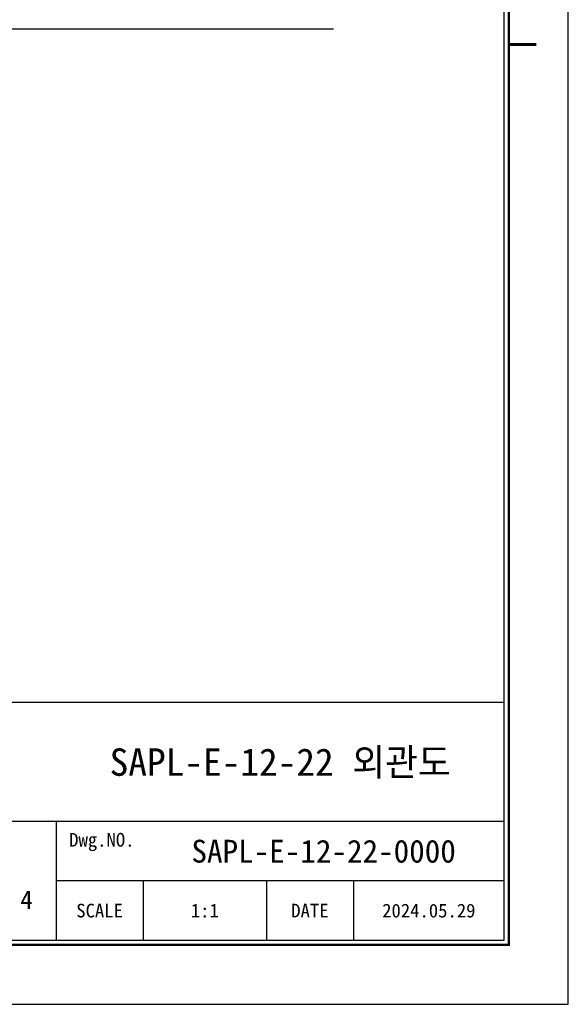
# Model space of a CAD drawing. Header units: millimetres. Extents: x 6797 to 6975, y -766 to -640.
# Tile 2 of 3: x 6939 to 6975, y -766 to -701. Entities that reach past the tile are written whole.
import ezdxf
from ezdxf.enums import TextEntityAlignment as Align

# ---------------------------------------------------------------- set-up
doc = ezdxf.new("R2010")
doc.units = ezdxf.units.MM
doc.header["$LTSCALE"] = 5
doc.layers.add('가는실선', color=1, linetype='Continuous')
doc.layers.add('외형선', color=3, linetype='Continuous')
doc.styles.add('H', font='txt')
doc.dimstyles.new('1', dxfattribs={"dimtxt": 2, "dimasz": 1.5, "dimexe": 1, "dimexo": 1, "dimgap": 0.6, "dimtad": 1, "dimdec": 3, "dimdsep": 46, "dimtxsty": 'H', "dimcen": 2.5, "dimclrd": 1, "dimclre": 1, "dimclrt": 3, "dimazin": 2, "dimtfac": 1, "dimtdec": 3, "dimtmove": 0, "dimatfit": 3, "dimfxl": 1, "dimtzin": 0, "dimarcsym": 0})

# ---------------------------------------------------------------- blocks, each defined once
blk = doc.blocks.new('A4도각')
at = {"layer": '가는실선'}
for p, q in [((290, 20), (186, 20)), ((241, 20), (241, 7)), ((290, 13.5), (241, 13.5)), ((250.5, 13.5), (250.5, 7)), ((264, 13.5), (264, 7)), ((273.5, 13.5), (273.5, 7))]:
    blk.add_line(p, q, dxfattribs=at)
at = {"layer": '외형선'}
blk.add_line((290, 33), (160, 33), dxfattribs=at)
at = {"layer": '외형선', "color": 0}
blk.add_lwpolyline([(297, 210), (0, 210), (0, 0), (297, 0)], close=True, dxfattribs=at)
at = {"layer": '외형선', "const_width": 0.25}
blk.add_lwpolyline([(290.5, 6.5), (290.5, 203.5), (10, 203.5), (10, 6.5)], close=True, dxfattribs=at)
at = {"layer": '외형선'}
blk.add_lwpolyline([(290, 7), (290, 203), (10.5, 203), (10.5, 7)], close=True, dxfattribs=at)
at = {"layer": '외형선', "const_width": 0.3}
blk.add_lwpolyline([(290.5, 105), (293.5, 105)], dxfattribs=at)
at = {"color": 3}
for s, p in [('SCALE', (245.75, 10.25)), ('DATE', (268.75, 10.25))]:
    blk.add_text(s, height=1.5, dxfattribs=at).set_placement(p, align=Align.MIDDLE_CENTER)
for tag, height, p in [('REASONOFREVISIONS', 1.25, (88.5, 15.75)), ('REVISIONER', 1.25, (114.5, 15.75)), ('CHECKER', 1.25, (127.5, 15.75)), ('REVISIONDATE', 1.25, (140.5, 15.75)), ('HEATTREAT', 0.8, (153.5, 14)), ('SCALE', 1.5, (257.25, 10.25)), ('DATE', 1.5, (281.75, 10.25)), ('APRROVEDFINISH', 0.8, (153.5, 8.800000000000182))]:
    blk.add_attdef(tag, text='', height=height, dxfattribs=at).set_placement(p, align=Align.MIDDLE_CENTER)
for tag, p in [('필렛', (179.25, 10.89999999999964)), ('모따기', (179.25, 8.300000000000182))]:
    blk.add_attdef(tag, text='', height=1.15, dxfattribs=at).set_placement(p, align=Align.MIDDLE_LEFT)
at = {"layer": '외형선'}
blk.add_text('Dwg.NO.', height=1.5, dxfattribs=at).set_placement((246, 18), align=Align.MIDDLE_CENTER)
for tag, height, p in [('APPROVED', 1.5, (219.75, 30.83333333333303)), ('도면타이틀', 5, (265.5, 26.5)), ('CHECKED', 1.5, (219.75, 26.5)), ('DRAWED', 1.5, (219.75, 22.16666666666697)), ('도면번호', 2.5, (270.25, 16.75)), ('도면SIZE', 2, (237.7612911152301, 11.44390227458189))]:
    blk.add_attdef(tag, text='', height=height, dxfattribs=at).set_placement(p, align=Align.MIDDLE_CENTER)

msp = doc.modelspace()

# ---------------------------------------------------------------- block references
ref = msp.add_blockref('A4도각', (6797.240605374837, -766.1183197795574), dxfattribs=dict(xscale=0.6, yscale=0.6, zscale=0.6))
ref.add_attrib('DATE', '2024.05.29', dxfattribs={"color": 3, "height": 0.8999999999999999}).set_placement((6966.290605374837, -759.9683197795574), align=Align.MIDDLE_CENTER)
ref.add_attrib('SCALE', '1:1', dxfattribs={"color": 3, "height": 0.8999999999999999}).set_placement((6951.590605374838, -759.9683197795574), align=Align.MIDDLE_CENTER)
ref.add_attrib('도면번호', 'SAPL-E-12-22-0000', dxfattribs={"layer": '외형선', "height": 1.5}).set_placement((6959.390605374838, -756.0683197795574), align=Align.MIDDLE_CENTER)
ref.add_attrib('도면SIZE', '4', dxfattribs={"layer": '외형선', "height": 1.2}).set_placement((6939.897380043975, -759.2519784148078), align=Align.MIDDLE_CENTER)
ref.add_attrib('도면타이틀', 'SAPL-E-12-22 외관도', dxfattribs={"layer": '외형선', "height": 1.8}).set_placement((6956.540605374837, -750.2183197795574), align=Align.MIDDLE_CENTER)

# ---------------------------------------------------------------- leaders
at = {"layer": '외형선', "annotation_type": 0, "has_hookline": 1, "hookline_direction": 0, "text_width": 22.07190412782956}
msp.add_leader([(6932.94352373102, -710.901514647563), (6935.87321986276, -702.0829061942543), (6937.37321986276, -702.0829061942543)], dimstyle='1', override={"dimgap": 0.6, "dimtad": 1}, dxfattribs=at)

doc.saveas('drawing.dxf')
